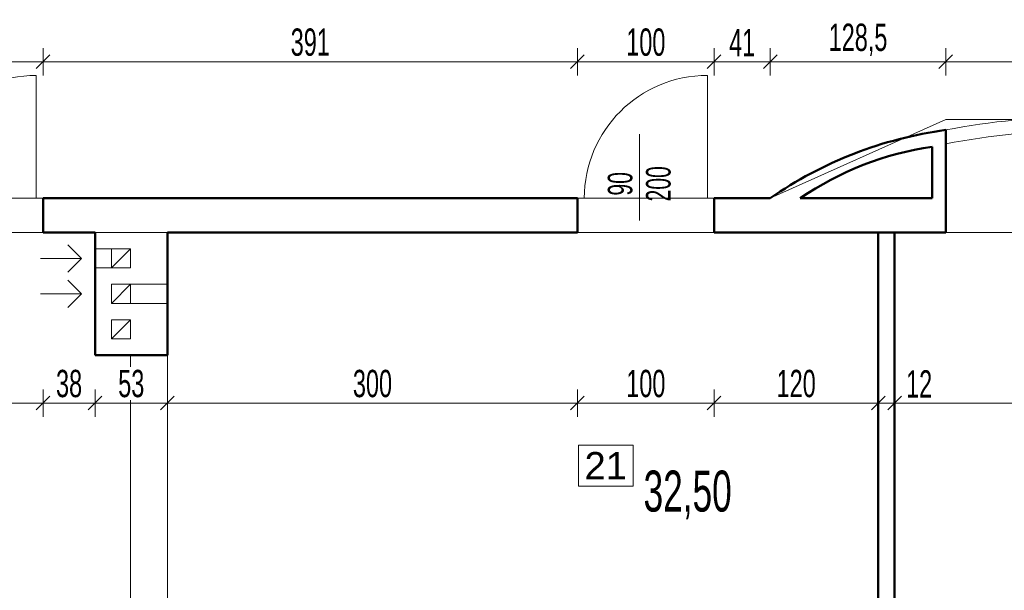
# Model space of a CAD drawing. Header units: millimetres. Extents: x 72202 to 304796, y 21658 to 519946.
# Tile 53 of 139: x 195710 to 196431, y 208863 to 209281. Entities that reach past the tile are written whole.
import ezdxf

# ---------------------------------------------------------------- set-up
doc = ezdxf.new("R2010")
doc.units = ezdxf.units.MM
doc.layers.get('0').update_dxf_attribs({"color": 253})
doc.layers.get('Defpoints').update_dxf_attribs({"color": 253})
for name, color, linetype, lineweight in [('DRZWI I OKNA OPISY', 253, 'Continuous', 9), ('linia - gruba - projektowana', 253, 'Continuous', 50), ('LINIA CIENKA', 7, 'Continuous', 13), ('LINIA WYMIAROWANIE', 253, 'Continuous', 9), ('OPISY', 253, 'Continuous', 9)]:
    doc.layers.add(name, color=color, linetype=linetype, lineweight=lineweight)
doc.layers.add('LINIA-NIE DRUKOWAĆ', color=253, linetype='Continuous', lineweight=20, plot=False)
doc.styles.add('simplex', font='arial.ttf')
doc.styles.get("Standard").update_dxf_attribs({"font": 'ARIALN.TTF', "width": 0.75})
doc.dimstyles.new('sebek100', dxfattribs={"dimtxt": 17, "dimasz": 10, "dimexe": 10, "dimexo": 20, "dimgap": 4, "dimtad": 1, "dimrnd": 0.5, "dimtxsty": 'Standard', "dimblk": 'OBLIQUE', "dimcen": 8, "dimclre": 1, "dimazin": 0, "dimtm": 1e-09, "dimtfac": 1, "dimtix": 1, "dimtmove": 1, "dimatfit": 3, "dimldrblk": 'zas', "dimfxl": 10, "dimfxlon": 1, "dimtolj": 2, "dimlwd": -1, "dimlwe": -1, "dimarcsym": 0})

# ---------------------------------------------------------------- blocks, each defined once
blk = doc.blocks.new('_Oblique')
at = {"color": 0, "linetype": 'ByBlock', "lineweight": -2}
blk.add_line((-0.5, -0.5), (0.5, 0.5), dxfattribs=at)
blk = doc.blocks.new('*D255')
at = {"layer": 'Defpoints', "color": 0, "lineweight": -3, "ltscale": 1.2, "transparency": 16777216}
blk.add_point((195765.29, 221218.85), dxfattribs=at)
at = {"layer": 'LINIA WYMIAROWANIE', "color": 1, "ltscale": 1.2, "transparency": 16777216}
for p, q in [((195765.29, 41859.9), (195765.29, 41844.9)), ((195793.29, 41854.9), (195793.29, 41844.9))]:
    blk.add_line(p, q, dxfattribs=at)
at = {"layer": 'LINIA WYMIAROWANIE', "color": 0, "ltscale": 1.2, "transparency": 16777216}
blk.add_line((195793.29, 41854.9), (195765.29, 41854.9), dxfattribs=at)
at = {"layer": 'LINIA WYMIAROWANIE', "color": 0, "ltscale": 1.2, "transparency": 16777216, "xscale": 10, "yscale": 10, "zscale": 10, "rotation": 180}
blk.add_blockref('_Oblique', (195765.29, 41854.9), dxfattribs=at)
at = {"layer": 'LINIA WYMIAROWANIE', "color": 0, "ltscale": 1.2, "transparency": 16777216, "xscale": 10, "yscale": 10, "zscale": 10}
blk.add_blockref('_Oblique', (195793.29, 41854.9), dxfattribs=at)
at = {"layer": 'LINIA WYMIAROWANIE', "color": 0, "lineweight": -3, "ltscale": 1.2, "transparency": 16777216, "insert": (195779.29, 41868.09), "char_height": 18, "attachment_point": 5, "bg_fill": 3, "box_fill_scale": 1.1, "bg_fill_color": 256, "bg_fill_true_color": 13158600, "bg_fill_transparency": 0}
blk.add_mtext('\\A2;28', dxfattribs=at)
at = {"layer": 'Defpoints', "color": 0, "lineweight": -3, "ltscale": 1.2, "transparency": 16777216}
for p in [(195765.29, 41854.9), (195793.29, 41854.9)]:
    blk.add_point(p, dxfattribs=at)
blk = doc.blocks.new('zas')
blk = doc.blocks.new('*D257')
at = {"layer": 'Defpoints', "color": 0, "lineweight": -3, "ltscale": 1.2, "transparency": 16777216}
blk.add_point((195765.29, 231441.87), dxfattribs=at)
at = {"layer": 'LINIA WYMIAROWANIE', "color": 1, "ltscale": 1.2, "transparency": 16777216}
for p, q in [((195765.29, 52082.93), (195765.29, 52067.93)), ((195793.29, 52077.93), (195793.29, 52067.93))]:
    blk.add_line(p, q, dxfattribs=at)
at = {"layer": 'LINIA WYMIAROWANIE', "color": 0, "ltscale": 1.2, "transparency": 16777216}
blk.add_line((195793.29, 52077.93), (195765.29, 52077.93), dxfattribs=at)
at = {"layer": 'LINIA WYMIAROWANIE', "color": 0, "ltscale": 1.2, "transparency": 16777216, "xscale": 10, "yscale": 10, "zscale": 10, "rotation": 180}
blk.add_blockref('_Oblique', (195765.29, 52077.93), dxfattribs=at)
at = {"layer": 'LINIA WYMIAROWANIE', "color": 0, "ltscale": 1.2, "transparency": 16777216, "xscale": 10, "yscale": 10, "zscale": 10}
blk.add_blockref('_Oblique', (195793.29, 52077.93), dxfattribs=at)
at = {"layer": 'LINIA WYMIAROWANIE', "color": 0, "lineweight": -3, "ltscale": 1.2, "transparency": 16777216, "insert": (195779.29, 52091.12), "char_height": 18, "attachment_point": 5, "bg_fill": 3, "box_fill_scale": 1.1, "bg_fill_color": 256, "bg_fill_true_color": 13158600, "bg_fill_transparency": 0}
blk.add_mtext('\\A2;28', dxfattribs=at)
at = {"layer": 'Defpoints', "color": 0, "lineweight": -3, "ltscale": 1.2, "transparency": 16777216}
for p in [(195765.29, 52077.93), (195793.29, 52077.93)]:
    blk.add_point(p, dxfattribs=at)
blk = doc.blocks.new('*D542')
at = {"layer": 'Defpoints', "color": 0, "lineweight": -3, "ltscale": 4, "transparency": 16777216}
for p in [(195627.29, 209137.35), (195727.29, 209137.35), (195727.29, 208999.85)]:
    blk.add_point(p, dxfattribs=at)
at = {"layer": 'LINIA WYMIAROWANIE', "ltscale": 4, "transparency": 16777216}
for p, q in [((195627.29, 209009.85), (195627.29, 208989.85)), ((195727.29, 209009.85), (195727.29, 208989.85))]:
    blk.add_line(p, q, dxfattribs=at)
at = {"layer": 'LINIA WYMIAROWANIE', "color": 0, "ltscale": 4, "transparency": 16777216}
blk.add_line((195627.29, 208999.85), (195727.29, 208999.85), dxfattribs=at)
at = {"layer": 'LINIA WYMIAROWANIE', "color": 0, "ltscale": 4, "transparency": 16777216, "xscale": 10, "yscale": 10, "zscale": 10, "rotation": 180}
blk.add_blockref('_Oblique', (195627.29, 208999.85), dxfattribs=at)
at = {"layer": 'LINIA WYMIAROWANIE', "color": 0, "ltscale": 4, "transparency": 16777216, "xscale": 10, "yscale": 10, "zscale": 10}
blk.add_blockref('_Oblique', (195727.29, 208999.85), dxfattribs=at)
at = {"layer": 'LINIA WYMIAROWANIE', "color": 0, "lineweight": -3, "ltscale": 4, "transparency": 16777216, "insert": (195677.29, 209014.06), "char_height": 20, "attachment_point": 5, "bg_fill": 3, "box_fill_scale": 1.1, "bg_fill_color": 256, "bg_fill_true_color": 13158600, "bg_fill_transparency": 0}
blk.add_mtext('\\A2;100', dxfattribs=at)
blk = doc.blocks.new('*D543')
at = {"layer": 'Defpoints', "color": 0, "lineweight": -3, "ltscale": 4, "transparency": 16777216}
for p in [(195727.29, 209137.35), (195765.29, 209034.85), (195765.29, 208999.85)]:
    blk.add_point(p, dxfattribs=at)
at = {"layer": 'LINIA WYMIAROWANIE', "ltscale": 4, "transparency": 16777216}
for p, q in [((195727.29, 209009.85), (195727.29, 208989.85)), ((195765.29, 209009.85), (195765.29, 208989.85))]:
    blk.add_line(p, q, dxfattribs=at)
at = {"layer": 'LINIA WYMIAROWANIE', "color": 0, "ltscale": 4, "transparency": 16777216}
blk.add_line((195727.29, 208999.85), (195765.29, 208999.85), dxfattribs=at)
at = {"layer": 'LINIA WYMIAROWANIE', "color": 0, "ltscale": 4, "transparency": 16777216, "xscale": 10, "yscale": 10, "zscale": 10, "rotation": 180}
blk.add_blockref('_Oblique', (195727.29, 208999.85), dxfattribs=at)
at = {"layer": 'LINIA WYMIAROWANIE', "color": 0, "ltscale": 4, "transparency": 16777216, "xscale": 10, "yscale": 10, "zscale": 10}
blk.add_blockref('_Oblique', (195765.29, 208999.85), dxfattribs=at)
at = {"layer": 'LINIA WYMIAROWANIE', "color": 0, "lineweight": -3, "ltscale": 4, "transparency": 16777216, "insert": (195746.29, 209014.06), "char_height": 20, "attachment_point": 5, "bg_fill": 3, "box_fill_scale": 1.1, "bg_fill_color": 256, "bg_fill_true_color": 13158600, "bg_fill_transparency": 0}
blk.add_mtext('\\A2;38', dxfattribs=at)
blk = doc.blocks.new('*D544')
at = {"layer": 'Defpoints', "color": 0, "lineweight": -3, "ltscale": 4, "transparency": 16777216}
for p in [(195765.29, 209034.85), (195818.29, 209034.85), (195818.29, 208999.85)]:
    blk.add_point(p, dxfattribs=at)
at = {"layer": 'LINIA WYMIAROWANIE', "ltscale": 4, "transparency": 16777216}
for p, q in [((195765.29, 209009.85), (195765.29, 208989.85)), ((195818.29, 209009.85), (195818.29, 208989.85))]:
    blk.add_line(p, q, dxfattribs=at)
at = {"layer": 'LINIA WYMIAROWANIE', "color": 0, "ltscale": 4, "transparency": 16777216}
blk.add_line((195765.29, 208999.85), (195818.29, 208999.85), dxfattribs=at)
at = {"layer": 'LINIA WYMIAROWANIE', "color": 0, "ltscale": 4, "transparency": 16777216, "xscale": 10, "yscale": 10, "zscale": 10, "rotation": 180}
blk.add_blockref('_Oblique', (195765.29, 208999.85), dxfattribs=at)
at = {"layer": 'LINIA WYMIAROWANIE', "color": 0, "ltscale": 4, "transparency": 16777216, "xscale": 10, "yscale": 10, "zscale": 10}
blk.add_blockref('_Oblique', (195818.29, 208999.85), dxfattribs=at)
at = {"layer": 'LINIA WYMIAROWANIE', "color": 0, "lineweight": -3, "ltscale": 4, "transparency": 16777216, "insert": (195791.79, 209014.06), "char_height": 20, "attachment_point": 5, "bg_fill": 3, "box_fill_scale": 1.1, "bg_fill_color": 256, "bg_fill_true_color": 13158600, "bg_fill_transparency": 0}
blk.add_mtext('\\A2;53', dxfattribs=at)
blk = doc.blocks.new('*D545')
at = {"layer": 'Defpoints', "color": 0, "lineweight": -3, "ltscale": 4, "transparency": 16777216}
for p in [(196118.29, 209124.85), (195818.29, 209034.85), (196118.29, 208999.85)]:
    blk.add_point(p, dxfattribs=at)
at = {"layer": 'LINIA WYMIAROWANIE', "ltscale": 4, "transparency": 16777216}
for p, q in [((195818.29, 209009.85), (195818.29, 208989.85)), ((196118.29, 209009.85), (196118.29, 208989.85))]:
    blk.add_line(p, q, dxfattribs=at)
at = {"layer": 'LINIA WYMIAROWANIE', "color": 0, "ltscale": 4, "transparency": 16777216}
blk.add_line((195818.29, 208999.85), (196118.29, 208999.85), dxfattribs=at)
at = {"layer": 'LINIA WYMIAROWANIE', "color": 0, "ltscale": 4, "transparency": 16777216, "xscale": 10, "yscale": 10, "zscale": 10, "rotation": 180}
blk.add_blockref('_Oblique', (195818.29, 208999.85), dxfattribs=at)
at = {"layer": 'LINIA WYMIAROWANIE', "color": 0, "ltscale": 4, "transparency": 16777216, "xscale": 10, "yscale": 10, "zscale": 10}
blk.add_blockref('_Oblique', (196118.29, 208999.85), dxfattribs=at)
at = {"layer": 'LINIA WYMIAROWANIE', "color": 0, "lineweight": -3, "ltscale": 4, "transparency": 16777216, "insert": (195968.29, 209014.06), "char_height": 20, "attachment_point": 5, "bg_fill": 3, "box_fill_scale": 1.1, "bg_fill_color": 256, "bg_fill_true_color": 13158600, "bg_fill_transparency": 0}
blk.add_mtext('\\A2;300', dxfattribs=at)
blk = doc.blocks.new('*D546')
at = {"layer": 'Defpoints', "color": 0, "lineweight": -3, "ltscale": 4, "transparency": 16777216}
for p in [(196118.29, 209124.85), (196218.29, 209124.85), (196218.29, 208999.85)]:
    blk.add_point(p, dxfattribs=at)
at = {"layer": 'LINIA WYMIAROWANIE', "ltscale": 4, "transparency": 16777216}
for p, q in [((196118.29, 209009.85), (196118.29, 208989.85)), ((196218.29, 209009.85), (196218.29, 208989.85))]:
    blk.add_line(p, q, dxfattribs=at)
at = {"layer": 'LINIA WYMIAROWANIE', "color": 0, "ltscale": 4, "transparency": 16777216}
blk.add_line((196118.29, 208999.85), (196218.29, 208999.85), dxfattribs=at)
at = {"layer": 'LINIA WYMIAROWANIE', "color": 0, "ltscale": 4, "transparency": 16777216, "xscale": 10, "yscale": 10, "zscale": 10, "rotation": 180}
blk.add_blockref('_Oblique', (196118.29, 208999.85), dxfattribs=at)
at = {"layer": 'LINIA WYMIAROWANIE', "color": 0, "ltscale": 4, "transparency": 16777216, "xscale": 10, "yscale": 10, "zscale": 10}
blk.add_blockref('_Oblique', (196218.29, 208999.85), dxfattribs=at)
at = {"layer": 'LINIA WYMIAROWANIE', "color": 0, "lineweight": -3, "ltscale": 4, "transparency": 16777216, "insert": (196168.29, 209014.06), "char_height": 20, "attachment_point": 5, "bg_fill": 3, "box_fill_scale": 1.1, "bg_fill_color": 256, "bg_fill_true_color": 13158600, "bg_fill_transparency": 0}
blk.add_mtext('\\A2;100', dxfattribs=at)
blk = doc.blocks.new('*D547')
at = {"layer": 'Defpoints', "color": 0, "lineweight": -3, "ltscale": 4, "transparency": 16777216}
for p in [(196218.29, 209124.85), (196338.29, 209106.96), (196338.29, 208999.85)]:
    blk.add_point(p, dxfattribs=at)
at = {"layer": 'LINIA WYMIAROWANIE', "ltscale": 4, "transparency": 16777216}
for p, q in [((196218.29, 209009.85), (196218.29, 208989.85)), ((196338.29, 209009.85), (196338.29, 208989.85))]:
    blk.add_line(p, q, dxfattribs=at)
at = {"layer": 'LINIA WYMIAROWANIE', "color": 0, "ltscale": 4, "transparency": 16777216}
blk.add_line((196218.29, 208999.85), (196338.29, 208999.85), dxfattribs=at)
at = {"layer": 'LINIA WYMIAROWANIE', "color": 0, "ltscale": 4, "transparency": 16777216, "xscale": 10, "yscale": 10, "zscale": 10, "rotation": 180}
blk.add_blockref('_Oblique', (196218.29, 208999.85), dxfattribs=at)
at = {"layer": 'LINIA WYMIAROWANIE', "color": 0, "ltscale": 4, "transparency": 16777216, "xscale": 10, "yscale": 10, "zscale": 10}
blk.add_blockref('_Oblique', (196338.29, 208999.85), dxfattribs=at)
at = {"layer": 'LINIA WYMIAROWANIE', "color": 0, "lineweight": -3, "ltscale": 4, "transparency": 16777216, "insert": (196278.29, 209014.06), "char_height": 20, "attachment_point": 5, "bg_fill": 3, "box_fill_scale": 1.1, "bg_fill_color": 256, "bg_fill_true_color": 13158600, "bg_fill_transparency": 0}
blk.add_mtext('\\A2;120', dxfattribs=at)
blk = doc.blocks.new('*D548')
at = {"layer": 'Defpoints', "color": 0, "lineweight": -3, "ltscale": 4, "transparency": 16777216}
for p in [(196338.29, 209106.96), (196350.29, 209104.6), (196350.29, 208999.85)]:
    blk.add_point(p, dxfattribs=at)
at = {"layer": 'LINIA WYMIAROWANIE', "ltscale": 4, "transparency": 16777216}
for p, q in [((196338.29, 209009.85), (196338.29, 208989.85)), ((196350.29, 209009.85), (196350.29, 208989.85))]:
    blk.add_line(p, q, dxfattribs=at)
at = {"layer": 'LINIA WYMIAROWANIE', "color": 0, "ltscale": 4, "transparency": 16777216}
blk.add_line((196338.29, 208999.85), (196350.29, 208999.85), dxfattribs=at)
at = {"layer": 'LINIA WYMIAROWANIE', "color": 0, "ltscale": 4, "transparency": 16777216, "xscale": 10, "yscale": 10, "zscale": 10, "rotation": 180}
blk.add_blockref('_Oblique', (196338.29, 208999.85), dxfattribs=at)
at = {"layer": 'LINIA WYMIAROWANIE', "color": 0, "lineweight": -3, "ltscale": 4, "transparency": 16777216, "insert": (196368.25, 209013.89), "char_height": 20, "attachment_point": 5, "bg_fill": 3, "box_fill_scale": 1.1, "bg_fill_color": 256, "bg_fill_true_color": 13158600, "bg_fill_transparency": 0}
blk.add_mtext('\\A2;12', dxfattribs=at)
at = {"layer": 'LINIA WYMIAROWANIE', "color": 0, "ltscale": 4, "transparency": 16777216, "xscale": 10, "yscale": 10, "zscale": 10}
blk.add_blockref('_Oblique', (196350.29, 208999.85), dxfattribs=at)
blk = doc.blocks.new('*D549')
at = {"layer": 'Defpoints', "color": 0, "lineweight": -3, "ltscale": 4, "transparency": 16777216}
for p in [(196350.29, 209104.6), (196625.29, 209063.74), (196625.29, 208999.85)]:
    blk.add_point(p, dxfattribs=at)
at = {"layer": 'LINIA WYMIAROWANIE', "ltscale": 4, "transparency": 16777216}
for p, q in [((196350.29, 209009.85), (196350.29, 208989.85)), ((196625.29, 209009.85), (196625.29, 208989.85))]:
    blk.add_line(p, q, dxfattribs=at)
at = {"layer": 'LINIA WYMIAROWANIE', "color": 0, "ltscale": 4, "transparency": 16777216}
blk.add_line((196350.29, 208999.85), (196625.29, 208999.85), dxfattribs=at)
at = {"layer": 'LINIA WYMIAROWANIE', "color": 0, "ltscale": 4, "transparency": 16777216, "xscale": 10, "yscale": 10, "zscale": 10, "rotation": 180}
blk.add_blockref('_Oblique', (196350.29, 208999.85), dxfattribs=at)
at = {"layer": 'LINIA WYMIAROWANIE', "color": 0, "ltscale": 4, "transparency": 16777216, "xscale": 10, "yscale": 10, "zscale": 10}
blk.add_blockref('_Oblique', (196625.29, 208999.85), dxfattribs=at)
at = {"layer": 'LINIA WYMIAROWANIE', "color": 0, "lineweight": -3, "ltscale": 4, "transparency": 16777216, "insert": (196487.79, 209014.06), "char_height": 20, "attachment_point": 5, "bg_fill": 3, "box_fill_scale": 1.1, "bg_fill_color": 256, "bg_fill_true_color": 13158600, "bg_fill_transparency": 0}
blk.add_mtext('\\A2;275', dxfattribs=at)
blk = doc.blocks.new('*D471')
at = {"layer": 'Defpoints', "color": 0, "lineweight": -3, "ltscale": 4, "transparency": 16777216}
for p in [(195727.29, 209249.85), (195627.29, 209137.35), (195727.29, 209137.35)]:
    blk.add_point(p, dxfattribs=at)
at = {"layer": 'LINIA WYMIAROWANIE', "ltscale": 4, "transparency": 16777216}
for p, q in [((195627.29, 209239.85), (195627.29, 209259.85)), ((195727.29, 209239.85), (195727.29, 209259.85))]:
    blk.add_line(p, q, dxfattribs=at)
at = {"layer": 'LINIA WYMIAROWANIE', "color": 0, "ltscale": 4, "transparency": 16777216}
blk.add_line((195627.29, 209249.85), (195727.29, 209249.85), dxfattribs=at)
at = {"layer": 'LINIA WYMIAROWANIE', "color": 0, "ltscale": 4, "transparency": 16777216, "xscale": 10, "yscale": 10, "zscale": 10, "rotation": 180}
blk.add_blockref('_Oblique', (195627.29, 209249.85), dxfattribs=at)
at = {"layer": 'LINIA WYMIAROWANIE', "color": 0, "ltscale": 4, "transparency": 16777216, "xscale": 10, "yscale": 10, "zscale": 10}
blk.add_blockref('_Oblique', (195727.29, 209249.85), dxfattribs=at)
at = {"layer": 'LINIA WYMIAROWANIE', "color": 0, "lineweight": -3, "ltscale": 4, "transparency": 16777216, "insert": (195677.29, 209264.06), "char_height": 20, "attachment_point": 5, "bg_fill": 3, "box_fill_scale": 1.1, "bg_fill_color": 256, "bg_fill_true_color": 13158600, "bg_fill_transparency": 0}
blk.add_mtext('\\A2;100', dxfattribs=at)
blk = doc.blocks.new('*D574')
at = {"layer": 'Defpoints', "color": 0, "lineweight": -3, "ltscale": 4, "transparency": 16777216}
for p in [(196118.29, 209249.85), (195727.29, 209137.35), (196118.29, 209137.35)]:
    blk.add_point(p, dxfattribs=at)
at = {"layer": 'LINIA WYMIAROWANIE', "ltscale": 4, "transparency": 16777216}
for p, q in [((195727.29, 209239.85), (195727.29, 209259.85)), ((196118.29, 209239.85), (196118.29, 209259.85))]:
    blk.add_line(p, q, dxfattribs=at)
at = {"layer": 'LINIA WYMIAROWANIE', "color": 0, "ltscale": 4, "transparency": 16777216}
blk.add_line((195727.29, 209249.85), (196118.29, 209249.85), dxfattribs=at)
at = {"layer": 'LINIA WYMIAROWANIE', "color": 0, "ltscale": 4, "transparency": 16777216, "xscale": 10, "yscale": 10, "zscale": 10, "rotation": 180}
blk.add_blockref('_Oblique', (195727.29, 209249.85), dxfattribs=at)
at = {"layer": 'LINIA WYMIAROWANIE', "color": 0, "ltscale": 4, "transparency": 16777216, "xscale": 10, "yscale": 10, "zscale": 10}
blk.add_blockref('_Oblique', (196118.29, 209249.85), dxfattribs=at)
at = {"layer": 'LINIA WYMIAROWANIE', "color": 0, "lineweight": -3, "ltscale": 4, "transparency": 16777216, "insert": (195922.79, 209264.06), "char_height": 20, "attachment_point": 5, "bg_fill": 3, "box_fill_scale": 1.1, "bg_fill_color": 256, "bg_fill_true_color": 13158600, "bg_fill_transparency": 0}
blk.add_mtext('\\A2;391', dxfattribs=at)
blk = doc.blocks.new('*D575')
at = {"layer": 'Defpoints', "color": 0, "lineweight": -3, "ltscale": 4, "transparency": 16777216}
for p in [(196218.29, 209249.85), (196118.29, 209137.35), (196218.29, 209137.35)]:
    blk.add_point(p, dxfattribs=at)
at = {"layer": 'LINIA WYMIAROWANIE', "ltscale": 4, "transparency": 16777216}
for p, q in [((196118.29, 209239.85), (196118.29, 209259.85)), ((196218.29, 209239.85), (196218.29, 209259.85))]:
    blk.add_line(p, q, dxfattribs=at)
at = {"layer": 'LINIA WYMIAROWANIE', "color": 0, "ltscale": 4, "transparency": 16777216}
blk.add_line((196118.29, 209249.85), (196218.29, 209249.85), dxfattribs=at)
at = {"layer": 'LINIA WYMIAROWANIE', "color": 0, "ltscale": 4, "transparency": 16777216, "xscale": 10, "yscale": 10, "zscale": 10, "rotation": 180}
blk.add_blockref('_Oblique', (196118.29, 209249.85), dxfattribs=at)
at = {"layer": 'LINIA WYMIAROWANIE', "color": 0, "ltscale": 4, "transparency": 16777216, "xscale": 10, "yscale": 10, "zscale": 10}
blk.add_blockref('_Oblique', (196218.29, 209249.85), dxfattribs=at)
at = {"layer": 'LINIA WYMIAROWANIE', "color": 0, "lineweight": -3, "ltscale": 4, "transparency": 16777216, "insert": (196168.29, 209264.06), "char_height": 20, "attachment_point": 5, "bg_fill": 3, "box_fill_scale": 1.1, "bg_fill_color": 256, "bg_fill_true_color": 13158600, "bg_fill_transparency": 0}
blk.add_mtext('\\A2;100', dxfattribs=at)
blk = doc.blocks.new('*D576')
at = {"layer": 'Defpoints', "color": 0, "lineweight": -3, "ltscale": 4, "transparency": 16777216}
for p in [(196259.29, 209249.85), (196259.29, 209149.85), (196218.29, 209137.35)]:
    blk.add_point(p, dxfattribs=at)
at = {"layer": 'LINIA WYMIAROWANIE', "ltscale": 4, "transparency": 16777216}
for p, q in [((196218.29, 209239.85), (196218.29, 209259.85)), ((196259.29, 209239.85), (196259.29, 209259.85))]:
    blk.add_line(p, q, dxfattribs=at)
at = {"layer": 'LINIA WYMIAROWANIE', "color": 0, "ltscale": 4, "transparency": 16777216}
blk.add_line((196218.29, 209249.85), (196259.29, 209249.85), dxfattribs=at)
at = {"layer": 'LINIA WYMIAROWANIE', "color": 0, "ltscale": 4, "transparency": 16777216, "xscale": 10, "yscale": 10, "zscale": 10, "rotation": 180}
blk.add_blockref('_Oblique', (196218.29, 209249.85), dxfattribs=at)
at = {"layer": 'LINIA WYMIAROWANIE', "color": 0, "ltscale": 4, "transparency": 16777216, "xscale": 10, "yscale": 10, "zscale": 10}
blk.add_blockref('_Oblique', (196259.29, 209249.85), dxfattribs=at)
at = {"layer": 'LINIA WYMIAROWANIE', "color": 0, "lineweight": -3, "ltscale": 4, "transparency": 16777216, "insert": (196238.79, 209263.89), "char_height": 20, "attachment_point": 5, "bg_fill": 3, "box_fill_scale": 1.1, "bg_fill_color": 256, "bg_fill_true_color": 13158600, "bg_fill_transparency": 0}
blk.add_mtext('\\A2;41', dxfattribs=at)
blk = doc.blocks.new('*D577')
at = {"layer": 'Defpoints', "color": 0, "lineweight": -3, "ltscale": 4, "transparency": 16777216}
for p in [(196387.79, 209249.85), (196387.79, 209153.6), (196259.29, 209149.85)]:
    blk.add_point(p, dxfattribs=at)
at = {"layer": 'LINIA WYMIAROWANIE', "ltscale": 4, "transparency": 16777216}
for p, q in [((196259.29, 209239.85), (196259.29, 209259.85)), ((196387.79, 209239.85), (196387.79, 209259.85))]:
    blk.add_line(p, q, dxfattribs=at)
at = {"layer": 'LINIA WYMIAROWANIE', "color": 0, "ltscale": 4, "transparency": 16777216}
blk.add_line((196259.29, 209249.85), (196387.79, 209249.85), dxfattribs=at)
at = {"layer": 'LINIA WYMIAROWANIE', "color": 0, "ltscale": 4, "transparency": 16777216, "xscale": 10, "yscale": 10, "zscale": 10, "rotation": 180}
blk.add_blockref('_Oblique', (196259.29, 209249.85), dxfattribs=at)
at = {"layer": 'LINIA WYMIAROWANIE', "color": 0, "ltscale": 4, "transparency": 16777216, "xscale": 10, "yscale": 10, "zscale": 10}
blk.add_blockref('_Oblique', (196387.79, 209249.85), dxfattribs=at)
at = {"layer": 'LINIA WYMIAROWANIE', "color": 0, "lineweight": -3, "ltscale": 4, "transparency": 16777216, "insert": (196323.54, 209265.87), "char_height": 20, "attachment_point": 5, "bg_fill": 3, "box_fill_scale": 1.1, "bg_fill_color": 256, "bg_fill_true_color": 13158600, "bg_fill_transparency": 0}
blk.add_mtext('\\A2;128,5', dxfattribs=at)
blk = doc.blocks.new('*D585')
at = {"layer": 'Defpoints', "color": 0, "lineweight": -3, "ltscale": 4, "transparency": 16777216}
for p in [(196587.79, 209249.85), (196387.79, 209194.55), (196587.79, 209194.55)]:
    blk.add_point(p, dxfattribs=at)
at = {"layer": 'LINIA WYMIAROWANIE', "ltscale": 4, "transparency": 16777216}
for p, q in [((196387.79, 209239.85), (196387.79, 209259.85)), ((196587.79, 209239.85), (196587.79, 209259.85))]:
    blk.add_line(p, q, dxfattribs=at)
at = {"layer": 'LINIA WYMIAROWANIE', "color": 0, "ltscale": 4, "transparency": 16777216}
blk.add_line((196387.79, 209249.85), (196587.79, 209249.85), dxfattribs=at)
at = {"layer": 'LINIA WYMIAROWANIE', "color": 0, "ltscale": 4, "transparency": 16777216, "xscale": 10, "yscale": 10, "zscale": 10, "rotation": 180}
blk.add_blockref('_Oblique', (196387.79, 209249.85), dxfattribs=at)
at = {"layer": 'LINIA WYMIAROWANIE', "color": 0, "ltscale": 4, "transparency": 16777216, "xscale": 10, "yscale": 10, "zscale": 10}
blk.add_blockref('_Oblique', (196587.79, 209249.85), dxfattribs=at)
at = {"layer": 'LINIA WYMIAROWANIE', "color": 0, "lineweight": -3, "ltscale": 4, "transparency": 16777216, "insert": (196487.79, 209264.06), "char_height": 20, "attachment_point": 5, "bg_fill": 3, "box_fill_scale": 1.1, "bg_fill_color": 256, "bg_fill_true_color": 13158600, "bg_fill_transparency": 0}
blk.add_mtext('\\A2;200', dxfattribs=at)

msp = doc.modelspace()

# ---------------------------------------------------------------- linework, layer by layer
at = {"layer": 'linia - gruba - projektowana'}
for p, q in [((196387.792, 209124.85), (196387.792, 209199.85)), ((196377.792, 209149.85), (196377.792, 209187.577)), ((195727.292, 209149.85), (195727.292, 209124.85)), ((196218.292, 209149.85), (196259.292, 209149.85)), ((196281.333, 209149.85), (196377.792, 209149.85)), ((195818.292, 209034.85), (195818.292, 209124.85)), ((195818.292, 209124.85), (196118.292, 209124.85)), ((196218.292, 209124.85), (196387.792, 209124.85)), ((196338.292, 208517.85), (196338.292, 209124.85)), ((196350.292, 208491.85), (196350.292, 209124.85))]:
    msp.add_line(p, q, dxfattribs=at)
for points in [[(196118.292, 209124.85), (196118.292, 209149.85)], [(196218.292, 209124.85), (196218.292, 209149.85)]]:
    msp.add_lwpolyline(points, dxfattribs=at)
for centre, radius, start, end in [((196427.33, 208908.117), 294.4, 97.718015, 124.804511), ((196410.234, 208962.457), 227.447, 98.200383, 124.522581)]:
    msp.add_arc(centre, radius, start, end, dxfattribs=at)
at = {"layer": 'LINIA CIENKA'}
for p, q in [((195722.292, 209149.85), (195722.292, 209239.85)), ((196213.292, 209149.85), (196213.292, 209239.85)), ((195727.292, 209149.85), (195722.292, 209149.85)), ((196118.292, 209149.85), (196123.292, 209149.85)), ((196218.292, 209149.85), (196213.292, 209149.85)), ((195745.292, 209115.85), (195755.292, 209105.85)), ((195755.292, 209105.85), (195725.292, 209105.85)), ((195745.292, 209095.85), (195755.292, 209105.85)), ((195745.292, 209089.85), (195755.292, 209079.85)), ((195755.292, 209079.85), (195725.292, 209079.85)), ((195745.292, 209069.85), (195755.292, 209079.85))]:
    msp.add_line(p, q, dxfattribs=at)
for centre in [(195722.292, 209149.85), (196213.292, 209149.85)]:
    msp.add_arc(centre, 90, 90, 180, dxfattribs=at)
at = {"layer": 'LINIA-NIE DRUKOWAĆ'}
for points in [[(195818.292, 209124.85), (195818.292, 208559.85), (195844.292, 208559.85), (195844.292, 208507.85), (195844.292, 208491.85), (196274.292, 208491.85), (196274.292, 208517.85), (196338.292, 208517.85), (196338.292, 209124.85), (195818.292, 209124.85)], [(196350.292, 209124.85), (196387.792, 209124.85), (196625.292, 209124.85), (196625.292, 208946.85), (196880.292, 208946.85), (196880.292, 208686.85), (196625.292, 208686.85), (196625.292, 208491.85), (196350.292, 208491.85), (196350.292, 209124.85)]]:
    msp.add_lwpolyline(points, dxfattribs=at)
for radius, start, end in [(525, 79.019425, 100.980575), (515, 78.803481, 101.196519)]:
    msp.add_arc((196487.792, 208684.462), radius, start, end, dxfattribs=at)
at = {"layer": 'OPISY'}
msp.add_lwpolyline([(196118.964, 208969.006), (196118.964, 208939.006), (196158.964, 208939.006), (196158.964, 208969.006)], close=True, dxfattribs=at)

# ---------------------------------------------------------------- texts
at = {"layer": 'LINIA-NIE DRUKOWAĆ', "insert": (196166.638, 208950.424), "char_height": 30, "width": 125.07, "attachment_point": 1}
msp.add_mtext('32,50', dxfattribs=at)
at = {"layer": 'OPISY', "insert": (196138.964, 208954.006), "char_height": 20, "width": 40, "attachment_point": 5, "style": 'simplex'}
msp.add_mtext('21', dxfattribs=at)

# ---------------------------------------------------------------- dimensions: what is measured, and where the dimension line sits
at = {"layer": 'LINIA WYMIAROWANIE', "lineweight": -3, "ltscale": 1.2}
dim = msp.add_linear_dim(base=(195765.292, 41854.897), p1=(195793.292, 41854.897), p2=(195765.292, 221218.846), dimstyle='sebek100', override={"dimtxt": 18, "dimrnd": 0, "dimfxl": 5, "dimtfill": 1, "dimarcsym": 2}, dxfattribs=at)
dim.commit()
dim.dimension.update_dxf_attribs({"geometry": '*D255', "text_midpoint": (195779.292, 41868.088)})

# ---------------------------------------------------------------- next in the draw order: dimensions: what is measured, and where the dimension line sits
dim = msp.add_linear_dim(base=(195765.292, 52077.926), p1=(195793.292, 52077.926), p2=(195765.292, 231441.874), dimstyle='sebek100', override={"dimtxt": 18, "dimrnd": 0, "dimfxl": 5, "dimtfill": 1, "dimarcsym": 2}, dxfattribs=at)
dim.commit()
dim.dimension.update_dxf_attribs({"geometry": '*D257', "text_midpoint": (195779.292, 52091.116)})

# ---------------------------------------------------------------- next in the draw order: linework, layer by layer
at = {"layer": 'linia - gruba - projektowana'}
for p, q in [((195793.292, 209149.85), (195727.292, 209149.85)), ((195793.292, 209149.85), (196118.292, 209149.85)), ((195765.292, 209124.85), (195727.292, 209124.85)), ((195765.292, 209034.85), (195765.292, 209124.85)), ((195791.292, 209034.85), (195765.292, 209034.85)), ((195818.292, 209034.85), (195791.292, 209034.85))]:
    msp.add_line(p, q, dxfattribs=at)
at = {"layer": 'LINIA CIENKA'}
for p, q in [((195777.292, 209112.85), (195765.292, 209112.85)), ((195791.292, 209112.85), (195777.292, 209098.85)), ((195777.292, 209098.85), (195765.292, 209098.85)), ((195791.292, 209086.85), (195777.292, 209072.85)), ((195818.292, 209086.85), (195791.292, 209086.85)), ((195818.292, 209072.85), (195791.292, 209072.85)), ((195791.292, 209060.85), (195777.292, 209046.85))]:
    msp.add_line(p, q, dxfattribs=at)
for points in [[(195777.292, 209112.85), (195791.292, 209112.85), (195791.292, 209098.85), (195777.292, 209098.85)], [(195777.292, 209086.85), (195791.292, 209086.85), (195791.292, 209072.85), (195777.292, 209072.85)], [(195777.292, 209060.85), (195791.292, 209060.85), (195791.292, 209046.85), (195777.292, 209046.85)]]:
    msp.add_lwpolyline(points, close=True, dxfattribs=at)
at = {"layer": 'LINIA-NIE DRUKOWAĆ'}
for p, q in [((198833.08, 209249.85), (194596.276, 209249.85)), ((198833.08, 208999.85), (194433.292, 208999.85))]:
    msp.add_line(p, q, dxfattribs=at)
for points in [[(198798.62, 209829.896), (198828.234, 209556.496), (198382.839, 209508.252), (198382.839, 208491.85), (198096.792, 208491.85), (198096.792, 209149.85), (197833.292, 209149.85), (197790.226, 209174.676), (197749.471, 209190.215), (197704.792, 209199.85), (197504.792, 209199.85), (197437.574, 209182.479), (197409.152, 209169.648), (197376.292, 209149.85), (196716.292, 209149.85), (196655.011, 209182.479), (196587.792, 209199.85), (196503.525, 209209.226), (196442.27, 209207.485), (196387.792, 209207.485), (196259.292, 209149.85), (195298.792, 209149.85), (195298.792, 209450.805), (198798.62, 209829.896)], [(195818.292, 209124.85), (195765.292, 209124.85), (195765.292, 209034.85), (195765.292, 209034.85), (195765.292, 209124.85), (195160.292, 209124.85), (195160.292, 209096.85), (195078.292, 209096.85), (195078.292, 209124.85), (194828.292, 209124.85), (194828.292, 208491.85), (195765.292, 208491.85), (195765.292, 208559.85), (195791.292, 208559.85), (195791.292, 209034.85), (195765.292, 209034.85)]]:
    msp.add_lwpolyline(points, dxfattribs=at)

# ---------------------------------------------------------------- next in the draw order: dimensions: what is measured, and where the dimension line sits
at = {"layer": 'LINIA WYMIAROWANIE', "lineweight": -3, "ltscale": 4}
dim = msp.add_linear_dim(base=(195727.292, 208999.85), p1=(195627.292, 209137.35), p2=(195727.292, 209137.35), dimstyle='sebek100', override={"dimtxt": 20, "dimrnd": 0, "dimclre": 256, "dimtfill": 1, "dimarcsym": 2}, dxfattribs=at)
dim.commit()
dim.dimension.update_dxf_attribs({"geometry": '*D542', "text_midpoint": (195677.292, 209014.062)})

# ---------------------------------------------------------------- next in the draw order: dimensions: what is measured, and where the dimension line sits
dim = msp.add_linear_dim(base=(195765.292, 208999.85), p1=(195727.292, 209137.35), p2=(195765.292, 209034.85), dimstyle='sebek100', override={"dimtxt": 20, "dimrnd": 0, "dimclre": 256, "dimtfill": 1, "dimarcsym": 2}, dxfattribs=at)
dim.commit()
dim.dimension.update_dxf_attribs({"geometry": '*D543', "text_midpoint": (195746.292, 209014.062)})

# ---------------------------------------------------------------- next in the draw order: dimensions: what is measured, and where the dimension line sits
for base, p1, p2, picture, middle in [((195727.292, 209249.85), (195627.292, 209137.35), (195727.292, 209137.35), '*D471', (195677.292, 209264.062)), ((195818.292, 208999.85), (195765.292, 209034.85), (195818.292, 209034.85), '*D544', (195791.792, 209014.062))]:
    dim = msp.add_linear_dim(base=base, p1=p1, p2=p2, dimstyle='sebek100', override={"dimtxt": 20, "dimrnd": 0, "dimclre": 256, "dimtfill": 1, "dimarcsym": 2}, dxfattribs=at)
    dim.commit()
    dim.dimension.update_dxf_attribs({"geometry": picture, "text_midpoint": middle})

# ---------------------------------------------------------------- next in the draw order: dimensions: what is measured, and where the dimension line sits
for base, p1, p2, picture, middle in [((196118.292, 209249.85), (195727.292, 209137.35), (196118.292, 209137.35), '*D574', (195922.792, 209264.062)), ((196118.292, 208999.85), (195818.292, 209034.85), (196118.292, 209124.85), '*D545', (195968.292, 209014.062))]:
    dim = msp.add_linear_dim(base=base, p1=p1, p2=p2, dimstyle='sebek100', override={"dimtxt": 20, "dimrnd": 0, "dimclre": 256, "dimtfill": 1, "dimarcsym": 2}, dxfattribs=at)
    dim.commit()
    dim.dimension.update_dxf_attribs({"geometry": picture, "text_midpoint": middle})

# ---------------------------------------------------------------- next in the draw order: dimensions: what is measured, and where the dimension line sits
for base, p1, p2, picture, middle in [((196218.292, 209249.85), (196118.292, 209137.35), (196218.292, 209137.35), '*D575', (196168.292, 209264.062)), ((196218.292, 208999.85), (196118.292, 209124.85), (196218.292, 209124.85), '*D546', (196168.292, 209014.062))]:
    dim = msp.add_linear_dim(base=base, p1=p1, p2=p2, dimstyle='sebek100', override={"dimtxt": 20, "dimrnd": 0, "dimclre": 256, "dimtfill": 1, "dimarcsym": 2}, dxfattribs=at)
    dim.commit()
    dim.dimension.update_dxf_attribs({"geometry": picture, "text_midpoint": middle})

# ---------------------------------------------------------------- next in the draw order: linework, layer by layer
at = {"layer": 'DRZWI I OKNA OPISY'}
msp.add_line((196163.56, 209133.493), (196163.56, 209196.679), dxfattribs=at)

# ---------------------------------------------------------------- next in the draw order: texts
at = {"layer": 'DRZWI I OKNA OPISY', "char_height": 18, "width": 130, "attachment_point": 5, "rotation": 90}
for s, insert in [('200', (196177.546, 209160.432)), ('90', (196149.584, 209160.432))]:
    msp.add_mtext(s, dxfattribs=dict(at, insert=insert))

# ---------------------------------------------------------------- next in the draw order: dimensions: what is measured, and where the dimension line sits
at = {"layer": 'LINIA WYMIAROWANIE', "lineweight": -3, "ltscale": 4}
for base, p1, p2, picture, middle in [((196259.292, 209249.85), (196218.292, 209137.35), (196259.292, 209149.85), '*D576', (196238.792, 209263.891)), ((196338.292, 208999.85), (196218.292, 209124.85), (196338.292, 209106.963), '*D547', (196278.292, 209014.062))]:
    dim = msp.add_linear_dim(base=base, p1=p1, p2=p2, dimstyle='sebek100', override={"dimtxt": 20, "dimrnd": 0, "dimclre": 256, "dimtfill": 1, "dimarcsym": 2}, dxfattribs=at)
    dim.commit()
    dim.dimension.update_dxf_attribs({"geometry": picture, "text_midpoint": middle})

# ---------------------------------------------------------------- next in the draw order: dimensions: what is measured, and where the dimension line sits
dim = msp.add_linear_dim(base=(196387.792, 209249.85), p1=(196259.292, 209149.85), p2=(196387.792, 209153.601), dimstyle='sebek100', override={"dimtxt": 20, "dimrnd": 0, "dimclre": 256, "dimtfill": 1, "dimarcsym": 2}, dxfattribs=at)
dim.commit()
dim.dimension.update_dxf_attribs({"geometry": '*D577', "text_midpoint": (196323.542, 209265.869)})
dim = msp.add_linear_dim(base=(196350.292, 208999.85), p1=(196338.292, 209106.963), p2=(196350.292, 209104.605), dimstyle='sebek100', override={"dimtxt": 20, "dimrnd": 0, "dimclre": 256, "dimtfill": 1, "dimarcsym": 2}, dxfattribs=at)
dim.commit()
dim.dimension.update_dxf_attribs({"geometry": '*D548', "text_midpoint": (196368.25, 208999.85), "dimtype": 160})

# ---------------------------------------------------------------- next in the draw order: dimensions: what is measured, and where the dimension line sits
for base, p1, p2, picture, middle in [((196587.792, 209249.85), (196387.792, 209194.546), (196587.792, 209194.546), '*D585', (196487.792, 209264.062)), ((196625.292, 208999.85), (196350.292, 209104.605), (196625.292, 209063.744), '*D549', (196487.792, 209014.062))]:
    dim = msp.add_linear_dim(base=base, p1=p1, p2=p2, dimstyle='sebek100', override={"dimtxt": 20, "dimrnd": 0, "dimclre": 256, "dimtfill": 1, "dimarcsym": 2}, dxfattribs=at)
    dim.commit()
    dim.dimension.update_dxf_attribs({"geometry": picture, "text_midpoint": middle})

doc.saveas('drawing.dxf')
